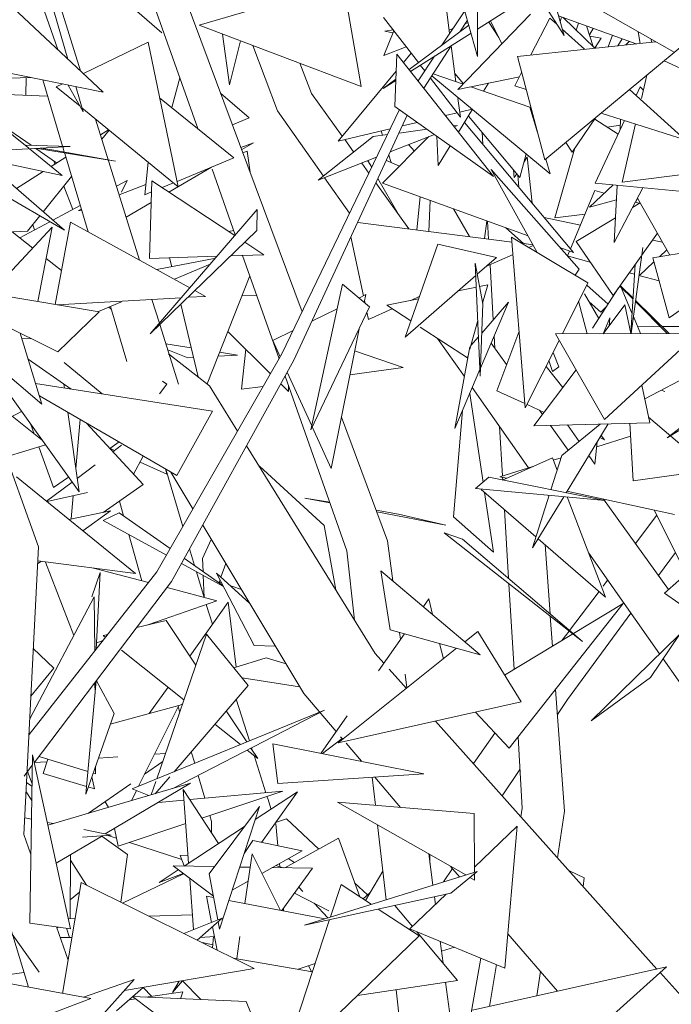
# Model space of a CAD drawing. Header units: metres. Extents: x -14.5 to 19.7, y -19.1 to 4.
# Tile 145 of 218: x 17.81 to 17.975, y 2.598 to 2.847. Entities that reach past the tile are written whole.
import ezdxf

# ---------------------------------------------------------------- set-up
doc = ezdxf.new("R2010")
doc.units = ezdxf.units.M
doc.layers.add('G-IMPT', color=7, linetype='Continuous', lineweight=5)
doc.layers.add('L-PLNT', color=7, linetype='Continuous', lineweight=5, true_color=0x005900)

# ---------------------------------------------------------------- blocks, each defined once
blk = doc.blocks.new('ÁRVORES ORNAMENTAIS - Pequeno e Médio Porte - Ipê-roxo-2976198-A')
at = {"layer": 'G-IMPT', "color": 253, "true_color": 0xaaaaaa}
for p, q in [((7.32977, 2.90112), (7.35072, 2.83406)), ((7.34497, 2.83945), (7.33366, 2.87198)), ((7.45566, 2.87059), (7.47311, 2.84298)), ((7.34155, 2.85777), (7.34753, 2.83705)), ((7.46723, 2.85806), (7.50095, 2.83876)), ((7.47311, 2.84298), (7.46921, 2.85693)), ((7.3804, 2.81943), (7.36756, 2.8558)), ((7.41724, 2.85634), (7.38077, 2.8456)), ((7.41724, 2.85634), (7.42179, 2.83012)), ((7.4512, 2.83771), (7.45118, 2.85538)), ((7.3304, 2.85313), (7.35649, 2.82864)), ((7.40683, 2.77309), (7.37698, 2.85317)), ((7.44311, 2.85173), (7.44415, 2.84354)), ((7.44216, 2.84054), (7.44797, 2.84929)), ((7.4512, 2.83771), (7.44743, 2.85122)), ((7.45998, 2.85017), (7.45119, 2.84462)), ((7.37133, 2.84371), (7.36495, 2.84915)), ((7.42744, 2.84755), (7.43623, 2.83615)), ((7.44625, 2.82932), (7.46458, 2.84845)), ((7.44677, 2.84395), (7.44864, 2.84688)), ((7.45738, 2.84092), (7.45447, 2.84669)), ((7.46469, 2.83809), (7.46955, 2.84743)), ((7.46955, 2.84743), (7.47128, 2.84587)), ((7.47171, 2.84799), (7.49134, 2.84092)), ((7.47214, 2.84643), (7.47247, 2.84771)), ((7.47287, 2.84757), (7.48092, 2.83981)), ((7.38077, 2.8456), (7.42179, 2.83012)), ((7.43001, 2.84421), (7.42748, 2.83792)), ((7.42983, 2.84444), (7.42778, 2.84411)), ((7.44899, 2.8456), (7.43388, 2.8344)), ((7.44496, 2.84476), (7.44404, 2.8444)), ((7.44881, 2.84627), (7.44806, 2.84597)), ((7.45657, 2.84252), (7.45406, 2.84643)), ((7.47264, 2.84465), (7.47832, 2.83954)), ((7.47619, 2.84438), (7.4768, 2.84615)), ((7.48046, 2.84026), (7.47876, 2.84545)), ((7.47951, 2.84317), (7.48051, 2.84482)), ((7.38846, 2.83055), (7.38663, 2.84339)), ((7.42979, 2.84366), (7.42778, 2.84411)), ((7.44956, 2.84359), (7.43425, 2.83392)), ((7.46827, 2.81151), (7.50548, 2.84242)), ((7.47961, 2.84286), (7.4825, 2.84234)), ((7.4825, 2.84234), (7.48102, 2.83995)), ((7.48537, 2.84307), (7.48431, 2.84017)), ((7.48782, 2.84219), (7.48669, 2.84043)), ((7.4919, 2.84394), (7.49239, 2.84103)), ((7.49512, 2.84209), (7.49524, 2.84133)), ((7.35146, 2.83336), (7.36783, 2.84136)), ((7.36783, 2.84136), (7.37544, 2.80469)), ((7.39122, 2.84166), (7.38846, 2.83055)), ((7.4006, 2.8239), (7.39432, 2.84049)), ((7.43315, 2.84014), (7.42748, 2.83792)), ((7.43763, 2.82964), (7.4445, 2.84039)), ((7.44455, 2.84043), (7.44572, 2.83131)), ((7.49626, 2.84144), (7.4613, 2.83773)), ((7.48126, 2.83985), (7.48062, 2.84011)), ((7.48963, 2.84153), (7.48874, 2.84064)), ((7.4308, 2.8383), (7.43031, 2.82506)), ((7.4308, 2.8383), (7.45524, 2.8073)), ((7.43441, 2.8385), (7.43248, 2.83618)), ((7.43616, 2.8315), (7.44031, 2.83775)), ((7.46827, 2.81151), (7.4613, 2.83773)), ((7.31846, 2.83644), (7.35649, 2.82864)), ((7.40922, 2.82831), (7.40622, 2.836)), ((7.43673, 2.83549), (7.43785, 2.83405)), ((7.51544, 2.82869), (7.49845, 2.83658)), ((7.32088, 2.83182), (7.33821, 2.83239)), ((7.33686, 2.82791), (7.33696, 2.83235)), ((7.34116, 2.83179), (7.34619, 2.81496)), ((7.37586, 2.8323), (7.37383, 2.82476)), ((7.43064, 2.83396), (7.41593, 2.81625)), ((7.43056, 2.83195), (7.42734, 2.82956)), ((7.43927, 2.8322), (7.44686, 2.82237)), ((7.4696, 2.80803), (7.43966, 2.83282)), ((7.44755, 2.83068), (7.43996, 2.83328)), ((7.44768, 2.83081), (7.44545, 2.83336)), ((7.44625, 2.82932), (7.46183, 2.83259)), ((7.46064, 2.83029), (7.46238, 2.83365)), ((7.49271, 2.82704), (7.49408, 2.83295)), ((7.3446, 2.83001), (7.34614, 2.83077)), ((7.3446, 2.83001), (7.3506, 2.82509)), ((7.34757, 2.83047), (7.35139, 2.82369)), ((7.34954, 2.83007), (7.35139, 2.82369)), ((7.43055, 2.83159), (7.42734, 2.82956)), ((7.46447, 2.82489), (7.44952, 2.83)), ((7.45395, 2.83093), (7.45271, 2.82891)), ((7.46064, 2.83029), (7.46352, 2.82938)), ((7.4897, 2.82931), (7.5038, 2.81663)), ((7.49135, 2.82782), (7.49237, 2.83)), ((7.49321, 2.82919), (7.49237, 2.83)), ((7.34239, 2.82767), (7.3207, 2.82859)), ((7.38952, 2.81203), (7.37076, 2.82725)), ((7.3934, 2.82219), (7.38619, 2.82845)), ((7.40922, 2.82831), (7.41698, 2.81752)), ((7.44626, 2.82704), (7.44686, 2.82237)), ((7.3511, 2.82468), (7.37544, 2.80469)), ((7.40169, 2.76241), (7.43145, 2.82425)), ((7.43031, 2.82506), (7.45524, 2.8073)), ((7.44992, 2.82433), (7.44639, 2.81853)), ((7.44989, 2.82435), (7.4467, 2.82359)), ((7.46447, 2.82489), (7.46642, 2.81848)), ((7.33761, 2.81446), (7.32564, 2.82416)), ((7.33822, 2.81522), (7.32791, 2.82232)), ((7.35453, 2.82186), (7.36568, 2.78616)), ((7.3934, 2.82219), (7.38918, 2.82043)), ((7.4006, 2.8239), (7.41219, 2.80742)), ((7.40472, 2.7608), (7.43343, 2.82284)), ((7.44604, 2.82343), (7.44308, 2.82273)), ((7.46196, 2.80704), (7.44889, 2.82263)), ((7.4752, 2.81344), (7.48107, 2.82214)), ((7.48086, 2.82182), (7.48678, 2.81807)), ((7.48254, 2.82336), (7.5038, 2.81663)), ((7.48731, 2.8192), (7.48744, 2.82181)), ((7.42911, 2.81939), (7.41593, 2.81625)), ((7.43845, 2.81926), (7.43134, 2.81833)), ((7.43597, 2.82103), (7.43218, 2.82013)), ((7.44615, 2.82027), (7.44512, 2.82013)), ((7.44615, 2.82027), (7.44529, 2.81992)), ((7.44791, 2.82103), (7.47553, 2.78808)), ((7.48095, 2.80562), (7.48839, 2.82151)), ((7.48736, 2.82029), (7.48405, 2.8198)), ((7.48782, 2.80586), (7.49123, 2.82061)), ((7.30358, 2.81874), (7.34666, 2.79371)), ((7.35578, 2.81786), (7.35782, 2.81916)), ((7.35611, 2.8168), (7.35794, 2.81906)), ((7.42478, 2.81747), (7.41087, 2.80636)), ((7.42841, 2.81794), (7.42478, 2.81747)), ((7.42679, 2.81884), (7.42713, 2.81777)), ((7.42719, 2.80562), (7.43891, 2.81741)), ((7.44028, 2.81795), (7.42914, 2.81356)), ((7.4409, 2.81751), (7.44124, 2.81008)), ((7.45256, 2.81548), (7.45239, 2.81846)), ((7.3226, 2.81459), (7.34666, 2.79371)), ((7.32967, 2.81387), (7.34811, 2.8149)), ((7.3366, 2.81527), (7.34811, 2.8149)), ((7.34612, 2.80756), (7.33778, 2.81432)), ((7.34469, 2.81076), (7.33939, 2.81441)), ((7.35961, 2.81118), (7.3398, 2.81443)), ((7.34343, 2.8141), (7.34078, 2.81449)), ((7.34624, 2.81479), (7.34662, 2.81352)), ((7.39134, 2.81465), (7.39449, 2.81587)), ((7.39153, 2.81413), (7.39449, 2.81587)), ((7.41761, 2.81665), (7.41985, 2.81353)), ((7.43376, 2.81538), (7.43522, 2.8137)), ((7.4443, 2.81509), (7.44124, 2.81008)), ((7.47577, 2.81427), (7.47079, 2.79687)), ((7.4752, 2.81344), (7.4736, 2.81593)), ((7.34612, 2.80756), (7.32575, 2.81186)), ((7.34328, 2.80986), (7.34701, 2.81224)), ((7.35961, 2.81118), (7.34343, 2.8141)), ((7.34674, 2.81312), (7.35266, 2.79333)), ((7.38952, 2.81203), (7.37515, 2.80607)), ((7.39293, 2.81375), (7.39183, 2.81333)), ((7.39293, 2.81375), (7.39365, 2.80844)), ((7.42564, 2.81218), (7.41087, 2.80636)), ((7.42876, 2.81274), (7.42937, 2.81085)), ((7.46196, 2.80704), (7.46352, 2.81307)), ((7.46368, 2.81212), (7.46299, 2.81102)), ((7.4638, 2.81232), (7.46507, 2.80055)), ((7.34425, 2.81048), (7.34394, 2.81128)), ((7.36783, 2.81094), (7.36704, 2.80271)), ((7.37312, 2.80334), (7.38386, 2.80964)), ((7.42189, 2.8107), (7.42371, 2.80817)), ((7.42346, 2.81132), (7.42442, 2.80964)), ((7.42814, 2.8114), (7.43147, 2.80992)), ((7.46849, 2.81169), (7.4696, 2.80803)), ((7.33451, 2.80425), (7.34128, 2.80858)), ((7.34128, 2.79839), (7.34848, 2.80732)), ((7.3899, 2.79252), (7.38401, 2.80921)), ((7.41248, 2.807), (7.41882, 2.798)), ((7.42602, 2.80683), (7.43111, 2.79789)), ((7.46634, 2.78807), (7.45463, 2.80909)), ((7.47691, 2.78384), (7.45463, 2.80909)), ((7.4603, 2.80901), (7.46051, 2.80704)), ((7.46113, 2.80803), (7.46051, 2.80704)), ((7.46167, 2.80462), (7.46145, 2.80765)), ((7.48782, 2.80586), (7.50715, 2.80834)), ((7.34879, 2.79899), (7.34648, 2.80484)), ((7.35983, 2.80489), (7.36253, 2.80633)), ((7.36051, 2.80271), (7.36729, 2.80533)), ((7.36114, 2.80336), (7.36253, 2.80633)), ((7.3682, 2.78657), (7.36881, 2.80619)), ((7.36881, 2.80619), (7.38977, 2.79237)), ((7.37422, 2.80569), (7.37136, 2.8045)), ((7.4255, 2.80569), (7.43386, 2.79406)), ((7.42719, 2.80562), (7.464, 2.79226)), ((7.47952, 2.79957), (7.48552, 2.80518)), ((7.48095, 2.80562), (7.52168, 2.80176)), ((7.48582, 2.79058), (7.48658, 2.80508)), ((7.48582, 2.79058), (7.49305, 2.80447)), ((7.36872, 2.80341), (7.36704, 2.80271)), ((7.43586, 2.7938), (7.43666, 2.80218)), ((7.48094, 2.80376), (7.47476, 2.789)), ((7.48094, 2.80376), (7.48328, 2.80309)), ((7.49167, 2.80181), (7.4999, 2.78744)), ((7.34371, 2.79628), (7.35067, 2.79999)), ((7.3623, 2.797), (7.36864, 2.80072)), ((7.43921, 2.80126), (7.43891, 2.79341)), ((7.47952, 2.79957), (7.48638, 2.80137)), ((7.49047, 2.79951), (7.49234, 2.80064)), ((7.49116, 2.80084), (7.49212, 2.80057)), ((7.49169, 2.80177), (7.49121, 2.80083)), ((7.33731, 2.79347), (7.34043, 2.79733)), ((7.35025, 2.79873), (7.35096, 2.79901)), ((7.35109, 2.79859), (7.35025, 2.79873)), ((7.39542, 2.79894), (7.36838, 2.76749)), ((7.39537, 2.79362), (7.39542, 2.79894)), ((7.4451, 2.79912), (7.44917, 2.7921)), ((7.47727, 2.79501), (7.46812, 2.79692)), ((7.47079, 2.79687), (7.47845, 2.79782)), ((7.4762, 2.79086), (7.48615, 2.79689)), ((7.34359, 2.79446), (7.33123, 2.78122)), ((7.33534, 2.79181), (7.34295, 2.79587)), ((7.33905, 2.79379), (7.33862, 2.79508)), ((7.33993, 2.77569), (7.34359, 2.79446)), ((7.34434, 2.77494), (7.34821, 2.79578)), ((7.34821, 2.79578), (7.37841, 2.77916)), ((7.42088, 2.79571), (7.45994, 2.79073)), ((7.45299, 2.79162), (7.45356, 2.79605)), ((7.45399, 2.79149), (7.45372, 2.79599)), ((7.33731, 2.79347), (7.32758, 2.79306)), ((7.33868, 2.7892), (7.33343, 2.7933)), ((7.39537, 2.79362), (7.36838, 2.76749)), ((7.38815, 2.79343), (7.38949, 2.79367)), ((7.41918, 2.79203), (7.42234, 2.77713)), ((7.46281, 2.79036), (7.45837, 2.79431)), ((7.45984, 2.79196), (7.47914, 2.7804)), ((7.45984, 2.79196), (7.46331, 2.74872)), ((7.49274, 2.78731), (7.49675, 2.79294)), ((7.49554, 2.78674), (7.52868, 2.79208)), ((7.39233, 2.79068), (7.39716, 2.78749)), ((7.43287, 2.76667), (7.44114, 2.79018)), ((7.44114, 2.79018), (7.45601, 2.78683)), ((7.46242, 2.79041), (7.46523, 2.79005)), ((7.46416, 2.78937), (7.46532, 2.78989)), ((7.47206, 2.78934), (7.47553, 2.78808)), ((7.48553, 2.77717), (7.4762, 2.79086)), ((7.49302, 2.78937), (7.49006, 2.76754)), ((7.49805, 2.79067), (7.49551, 2.7912)), ((7.3682, 2.78657), (7.38525, 2.78711)), ((7.38876, 2.78722), (7.39716, 2.78749)), ((7.40097, 2.76115), (7.39173, 2.78732)), ((7.45334, 2.78451), (7.46019, 2.78759)), ((7.47976, 2.78563), (7.47391, 2.78724)), ((7.47452, 2.78843), (7.47401, 2.78721)), ((7.48553, 2.77717), (7.49265, 2.78718)), ((7.49725, 2.78702), (7.49913, 2.78879)), ((7.34594, 2.78354), (7.34205, 2.78658)), ((7.37008, 2.78374), (7.38455, 2.78654)), ((7.37329, 2.78673), (7.37383, 2.78446)), ((7.37453, 2.78129), (7.38354, 2.78512)), ((7.45254, 2.77512), (7.45064, 2.7854)), ((7.45064, 2.7854), (7.4519, 2.75673)), ((7.45116, 2.7826), (7.45601, 2.78683)), ((7.4552, 2.77104), (7.45437, 2.78497)), ((7.49114, 2.78505), (7.49003, 2.76763)), ((7.49217, 2.78223), (7.49583, 2.78568)), ((7.49554, 2.78674), (7.49972, 2.7715)), ((7.39356, 2.78215), (7.38277, 2.75481)), ((7.43287, 2.76667), (7.45078, 2.78227)), ((7.47592, 2.78233), (7.47691, 2.78384)), ((7.49098, 2.78256), (7.48963, 2.78293)), ((7.49715, 2.78087), (7.49206, 2.78226)), ((7.35544, 2.77307), (7.30905, 2.78092)), ((7.41706, 2.78002), (7.40901, 2.74318)), ((7.42385, 2.77428), (7.41706, 2.78002)), ((7.45378, 2.77988), (7.45174, 2.77947)), ((7.45378, 2.77988), (7.45251, 2.77529)), ((7.47914, 2.7804), (7.47268, 2.76748)), ((7.48425, 2.77498), (7.47885, 2.77982)), ((7.49058, 2.77624), (7.48724, 2.77958)), ((7.49059, 2.77649), (7.48732, 2.77969)), ((7.34501, 2.76293), (7.31584, 2.77735)), ((7.37792, 2.77673), (7.38237, 2.77698)), ((7.3797, 2.77845), (7.38237, 2.77698)), ((7.3953, 2.77721), (7.39156, 2.77709)), ((7.42117, 2.77655), (7.42294, 2.77743)), ((7.42294, 2.77743), (7.42254, 2.77539)), ((7.43431, 2.77594), (7.43648, 2.77692)), ((7.45091, 2.7793), (7.44629, 2.77837)), ((7.47828, 2.77765), (7.48191, 2.77135)), ((7.48693, 2.77914), (7.48033, 2.76889)), ((7.48758, 2.77924), (7.49035, 2.77258)), ((7.49972, 2.7715), (7.51021, 2.77896)), ((7.3448, 2.77487), (7.37624, 2.77663)), ((7.35526, 2.7731), (7.36114, 2.7756)), ((7.35832, 2.7744), (7.36248, 2.76047)), ((7.36879, 2.77621), (7.37068, 2.77017)), ((7.3761, 2.77496), (7.38048, 2.75659)), ((7.42262, 2.77583), (7.42275, 2.77521)), ((7.43627, 2.77634), (7.42823, 2.77472)), ((7.42823, 2.77472), (7.43431, 2.77075)), ((7.45254, 2.77512), (7.4519, 2.75673)), ((7.45906, 2.7755), (7.45197, 2.7588)), ((7.45906, 2.7755), (7.45228, 2.76768)), ((7.4768, 2.77572), (7.47893, 2.7675)), ((7.48238, 2.773), (7.47947, 2.77558)), ((7.48238, 2.773), (7.48389, 2.77442)), ((7.48853, 2.77479), (7.48305, 2.76752)), ((7.48853, 2.77479), (7.49005, 2.76754)), ((7.49922, 2.76758), (7.49116, 2.77565)), ((7.49968, 2.76758), (7.4912, 2.7759)), ((7.34008, 2.71353), (7.3186, 2.77338)), ((7.35544, 2.77307), (7.34501, 2.76293)), ((7.35852, 2.77373), (7.35789, 2.77422)), ((7.42385, 2.77428), (7.40901, 2.74318)), ((7.40929, 2.77068), (7.41571, 2.77385)), ((7.42323, 2.77298), (7.42362, 2.77114)), ((7.42362, 2.77114), (7.4296, 2.77383)), ((7.37079, 2.76982), (7.37551, 2.75471)), ((7.45128, 2.77084), (7.44927, 2.76357)), ((7.48305, 2.76752), (7.48472, 2.77152)), ((7.48451, 2.76945), (7.48472, 2.77152)), ((7.49065, 2.77186), (7.49243, 2.76755)), ((7.33542, 2.76767), (7.34097, 2.74969)), ((7.39881, 2.75738), (7.388, 2.76807)), ((7.39937, 2.76577), (7.40454, 2.76832)), ((7.42122, 2.76877), (7.4142, 2.73339)), ((7.43672, 2.76918), (7.44867, 2.76139)), ((7.45563, 2.76381), (7.45544, 2.76697)), ((7.45606, 2.75308), (7.4617, 2.76792)), ((7.47092, 2.76747), (7.50693, 2.76761)), ((7.48336, 2.74577), (7.47092, 2.76747)), ((7.48336, 2.74577), (7.50693, 2.76761)), ((7.4975, 2.76931), (7.49172, 2.76927)), ((7.50531, 2.76935), (7.49792, 2.76931)), ((7.321, 2.76669), (7.34097, 2.74969)), ((7.33842, 2.76619), (7.33584, 2.76631)), ((7.37872, 2.76396), (7.3723, 2.76499)), ((7.39937, 2.76577), (7.40126, 2.76165)), ((7.4411, 2.76632), (7.44788, 2.75669)), ((7.45146, 2.76673), (7.44953, 2.7645)), ((7.45467, 2.76515), (7.45858, 2.75971)), ((7.47186, 2.76583), (7.46331, 2.74872)), ((7.37006, 2.70726), (7.40169, 2.76241)), ((7.37279, 2.7634), (7.37789, 2.76139)), ((7.3834, 2.75432), (7.37297, 2.76245)), ((7.39048, 2.76208), (7.38553, 2.76181)), ((7.39048, 2.76208), (7.38593, 2.76281)), ((7.3915, 2.75345), (7.39255, 2.76357)), ((7.42011, 2.76318), (7.43238, 2.75894)), ((7.44924, 2.76417), (7.4455, 2.74356)), ((7.44887, 2.76212), (7.44867, 2.76139)), ((7.47175, 2.75915), (7.47033, 2.76278)), ((7.34833, 2.75349), (7.33745, 2.76109)), ((7.3562, 2.75226), (7.3466, 2.76024)), ((7.37377, 2.70477), (7.40472, 2.7608)), ((7.37932, 2.76147), (7.37789, 2.76139)), ((7.47019, 2.75795), (7.4693, 2.7607)), ((7.49352, 2.751), (7.51405, 2.76184)), ((7.40304, 2.75775), (7.40924, 2.74422)), ((7.41891, 2.75713), (7.43238, 2.75894)), ((7.45183, 2.75846), (7.4455, 2.74356)), ((7.47615, 2.75835), (7.46549, 2.7442)), ((7.46857, 2.75925), (7.47281, 2.75391)), ((7.47175, 2.75915), (7.47019, 2.75795)), ((7.32956, 2.75654), (7.35035, 2.72752)), ((7.38417, 2.74787), (7.33936, 2.7549)), ((7.34652, 2.75476), (7.34666, 2.75376)), ((7.37071, 2.75232), (7.37254, 2.75475)), ((7.37254, 2.75475), (7.37145, 2.75548)), ((7.40334, 2.75289), (7.40141, 2.7548)), ((7.41812, 2.71256), (7.40251, 2.75679)), ((7.49279, 2.7545), (7.49479, 2.74497)), ((7.39048, 2.74287), (7.3834, 2.75432)), ((7.3915, 2.75345), (7.39697, 2.75418)), ((7.40338, 2.75432), (7.40334, 2.75289)), ((7.4526, 2.72991), (7.44923, 2.75235)), ((7.44987, 2.75386), (7.46415, 2.73356)), ((7.45606, 2.75308), (7.46322, 2.74982)), ((7.49778, 2.75325), (7.49851, 2.75292)), ((7.4985, 2.75296), (7.49851, 2.75292)), ((7.37508, 2.73164), (7.34032, 2.75181)), ((7.46374, 2.74958), (7.46806, 2.74761)), ((7.51231, 2.75126), (7.49919, 2.74114)), ((7.51467, 2.75083), (7.49919, 2.74114)), ((7.32903, 2.74431), (7.3358, 2.74784)), ((7.34752, 2.74763), (7.35035, 2.72752)), ((7.37508, 2.73164), (7.38417, 2.74787)), ((7.44517, 2.72114), (7.44742, 2.74808)), ((7.4669, 2.74814), (7.46766, 2.74708)), ((7.34103, 2.74053), (7.33346, 2.74662)), ((7.33901, 2.74216), (7.33813, 2.74457)), ((7.35065, 2.74582), (7.34952, 2.73341)), ((7.35227, 2.74487), (7.36657, 2.72931)), ((7.42846, 2.71506), (7.41678, 2.74639)), ((7.49479, 2.74497), (7.46549, 2.7442)), ((7.47257, 2.73671), (7.48225, 2.74464)), ((7.47363, 2.72726), (7.48427, 2.74469)), ((7.48973, 2.74483), (7.49064, 2.73028)), ((7.49448, 2.74643), (7.50893, 2.73407)), ((7.40937, 2.74393), (7.4142, 2.73339)), ((7.45754, 2.73151), (7.4568, 2.744)), ((7.46966, 2.74431), (7.47418, 2.73803)), ((7.47396, 2.74442), (7.4769, 2.74025)), ((7.35814, 2.73849), (7.36047, 2.74012)), ((7.48094, 2.73452), (7.48151, 2.74018)), ((7.48994, 2.74156), (7.48138, 2.73891)), ((7.48214, 2.74121), (7.48331, 2.74067)), ((7.48247, 2.74174), (7.48331, 2.74067)), ((7.34184, 2.73939), (7.33188, 2.73637)), ((7.34393, 2.72856), (7.34019, 2.73889)), ((7.35936, 2.73796), (7.35816, 2.73851)), ((7.36114, 2.73929), (7.35892, 2.73764)), ((7.42533, 2.68658), (7.39277, 2.73917)), ((7.36417, 2.73192), (7.36661, 2.73655)), ((7.37255, 2.73195), (7.36581, 2.73502)), ((7.47017, 2.73609), (7.45753, 2.73048)), ((7.4698, 2.72803), (7.47257, 2.73671)), ((7.47017, 2.73609), (7.47137, 2.73294)), ((7.47238, 2.73611), (7.47039, 2.73549)), ((7.4794, 2.73671), (7.48094, 2.73452)), ((7.35441, 2.73428), (7.34988, 2.7309)), ((7.3722, 2.73331), (7.37255, 2.73195)), ((7.37665, 2.71874), (7.37236, 2.73322)), ((7.37919, 2.72318), (7.3736, 2.73249)), ((7.41241, 2.71895), (7.39599, 2.73397)), ((7.46521, 2.73388), (7.45685, 2.73129)), ((7.49064, 2.73028), (7.51088, 2.73313)), ((7.33455, 2.73127), (7.36461, 2.70684)), ((7.3486, 2.72996), (7.34211, 2.72512)), ((7.34393, 2.72856), (7.34771, 2.7312)), ((7.4541, 2.73117), (7.45072, 2.72833)), ((7.4541, 2.73117), (7.48349, 2.72529)), ((7.45854, 2.73092), (7.45685, 2.73129)), ((7.4576, 2.73051), (7.45757, 2.73113)), ((7.4985, 2.70187), (7.53149, 2.73079)), ((7.35252, 2.72729), (7.34227, 2.725)), ((7.36657, 2.72931), (7.35643, 2.72229)), ((7.45072, 2.72833), (7.48349, 2.72529)), ((7.45211, 2.72807), (7.466, 2.71607)), ((7.45526, 2.71221), (7.45299, 2.72731)), ((7.50104, 2.72175), (7.47385, 2.72762)), ((7.34889, 2.72648), (7.34836, 2.72064)), ((7.36164, 2.72138), (7.36057, 2.72516)), ((7.40754, 2.7259), (7.41379, 2.72484)), ((7.40754, 2.7259), (7.41384, 2.72469)), ((7.46512, 2.71332), (7.46935, 2.72661)), ((7.46512, 2.71332), (7.47302, 2.72626)), ((7.47394, 2.72618), (7.48359, 2.70086)), ((7.48311, 2.72562), (7.49954, 2.70278)), ((7.34778, 2.72052), (7.35835, 2.72269)), ((7.35135, 2.71761), (7.35835, 2.72269)), ((7.35648, 2.72025), (7.36054, 2.72215)), ((7.36054, 2.72215), (7.37343, 2.71313)), ((7.42557, 2.72283), (7.43117, 2.72187)), ((7.42573, 2.7224), (7.44317, 2.71904)), ((7.45908, 2.70559), (7.45805, 2.72294)), ((7.49593, 2.72285), (7.50405, 2.70673)), ((7.35648, 2.72025), (7.37247, 2.71144)), ((7.43117, 2.72187), (7.44317, 2.71904)), ((7.44517, 2.72114), (7.45526, 2.71221)), ((7.49116, 2.71442), (7.49657, 2.72158)), ((7.40723, 2.67643), (7.38166, 2.71906)), ((7.41241, 2.71895), (7.41534, 2.70271)), ((7.44273, 2.71714), (7.44743, 2.71554)), ((7.44273, 2.71714), (7.4778, 2.68958)), ((7.36625, 2.70493), (7.36295, 2.71668)), ((7.38158, 2.71063), (7.38382, 2.71546)), ((7.42979, 2.70496), (7.42846, 2.71506)), ((7.44743, 2.71554), (7.4778, 2.68958)), ((7.46652, 2.71562), (7.48359, 2.70086)), ((7.33641, 2.64075), (7.34008, 2.71353)), ((7.37958, 2.70883), (7.37834, 2.71303)), ((7.4201, 2.69502), (7.41812, 2.71256)), ((7.46957, 2.69662), (7.46829, 2.71409)), ((7.49703, 2.70627), (7.50133, 2.71212)), ((7.33986, 2.70929), (7.34067, 2.70988)), ((7.3399, 2.70998), (7.36461, 2.70684)), ((7.34189, 2.70972), (7.34901, 2.69109)), ((7.37701, 2.71063), (7.38677, 2.7038)), ((7.38158, 2.71063), (7.38173, 2.70733)), ((7.47938, 2.71192), (7.49728, 2.68647)), ((7.37006, 2.70726), (7.33776, 2.66604)), ((7.35573, 2.70708), (7.35355, 2.70094)), ((7.35398, 2.70819), (7.3679, 2.7045)), ((7.35573, 2.70708), (7.35472, 2.68768)), ((7.37629, 2.70933), (7.38676, 2.70357)), ((7.38148, 2.70242), (7.38005, 2.70727)), ((7.38747, 2.70937), (7.38628, 2.70588)), ((7.45185, 2.68625), (7.42677, 2.70752)), ((7.42911, 2.69257), (7.42677, 2.70752)), ((7.37377, 2.70477), (7.339, 2.65888)), ((7.38177, 2.70631), (7.38202, 2.70075)), ((7.38517, 2.70689), (7.39465, 2.68859)), ((7.38517, 2.70689), (7.39358, 2.69919)), ((7.38605, 2.7052), (7.38585, 2.70461)), ((7.38645, 2.70441), (7.38585, 2.70461)), ((7.48297, 2.70357), (7.48415, 2.70513)), ((7.37262, 2.70325), (7.38522, 2.6999)), ((7.38201, 2.70076), (7.38148, 2.70242)), ((7.39144, 2.70276), (7.389, 2.70357)), ((7.46045, 2.68248), (7.45916, 2.70423)), ((7.47452, 2.69239), (7.48198, 2.70226)), ((7.33788, 2.67), (7.3542, 2.70093)), ((7.35431, 2.68716), (7.3542, 2.70093)), ((7.36775, 2.6938), (7.38522, 2.6999)), ((7.43885, 2.70036), (7.4375, 2.69842)), ((7.43885, 2.70036), (7.4398, 2.69646)), ((7.52104, 2.686), (7.4985, 2.70187)), ((7.37839, 2.68585), (7.3881, 2.69957)), ((7.38415, 2.69399), (7.38257, 2.69898)), ((7.39012, 2.68309), (7.3881, 2.69957)), ((7.45808, 2.68105), (7.48809, 2.69919)), ((7.45925, 2.66256), (7.48809, 2.69919)), ((7.37237, 2.6949), (7.36495, 2.69314)), ((7.37237, 2.6949), (7.37991, 2.68358)), ((7.47017, 2.68836), (7.46961, 2.69602)), ((7.47402, 2.67493), (7.49005, 2.69675)), ((7.45185, 2.68625), (7.42911, 2.69257)), ((7.45127, 2.69215), (7.44798, 2.68953)), ((7.45127, 2.69215), (7.46223, 2.67429)), ((7.47258, 2.68981), (7.47441, 2.69224)), ((7.3548, 2.68928), (7.35642, 2.68984)), ((7.35763, 2.6914), (7.35644, 2.69111)), ((7.35644, 2.69111), (7.35704, 2.69064)), ((7.3826, 2.69142), (7.37003, 2.65484)), ((7.39317, 2.67849), (7.3826, 2.69142)), ((7.43272, 2.69157), (7.42614, 2.68214)), ((7.43173, 2.69015), (7.4315, 2.69191)), ((7.47999, 2.66954), (7.50233, 2.69141)), ((7.49501, 2.68048), (7.50233, 2.69141)), ((7.33878, 2.68779), (7.34401, 2.68284)), ((7.36114, 2.68737), (7.37691, 2.67485)), ((7.39465, 2.68859), (7.40002, 2.68844)), ((7.44593, 2.68789), (7.41598, 2.66397)), ((7.44161, 2.68909), (7.44256, 2.6852)), ((7.38955, 2.68292), (7.39775, 2.68543)), ((7.39775, 2.68543), (7.40275, 2.6839)), ((7.42752, 2.68411), (7.42533, 2.68658)), ((7.49818, 2.6852), (7.51364, 2.66322)), ((7.34401, 2.68284), (7.33817, 2.67575)), ((7.43321, 2.67773), (7.42886, 2.68261)), ((7.39162, 2.68039), (7.40619, 2.67815)), ((7.43335, 2.67784), (7.43289, 2.68136)), ((7.49501, 2.68048), (7.47999, 2.66954)), ((7.35206, 2.65097), (7.35469, 2.6796)), ((7.3544, 2.67637), (7.35438, 2.67918)), ((7.35921, 2.6714), (7.35474, 2.67965)), ((7.36813, 2.67133), (7.37288, 2.67805)), ((7.39317, 2.67849), (7.37444, 2.65664)), ((7.47322, 2.64661), (7.47097, 2.67744)), ((7.39348, 2.66443), (7.39015, 2.67498)), ((7.41543, 2.66678), (7.40723, 2.67643)), ((7.47402, 2.67493), (7.47143, 2.67113)), ((7.35824, 2.66864), (7.37558, 2.67337)), ((7.36382, 2.65231), (7.4125, 2.6722)), ((7.36544, 2.65297), (7.37558, 2.67337)), ((7.37406, 2.65237), (7.4125, 2.6722)), ((7.37584, 2.67174), (7.37544, 2.67309)), ((7.37654, 2.67379), (7.37558, 2.67331)), ((7.46223, 2.67429), (7.41598, 2.66397)), ((7.35921, 2.6714), (7.35206, 2.65097)), ((7.38761, 2.67201), (7.39283, 2.66416)), ((7.41823, 2.6708), (7.41159, 2.66128)), ((7.45067, 2.67171), (7.45925, 2.66256)), ((7.38472, 2.66864), (7.3912, 2.6635)), ((7.47689, 2.62871), (7.44058, 2.66946)), ((7.41692, 2.66502), (7.41195, 2.66121)), ((7.41708, 2.66484), (7.41652, 2.66549)), ((7.45562, 2.66643), (7.45017, 2.6587)), ((7.46253, 2.6474), (7.46147, 2.66537)), ((7.39387, 2.66259), (7.39559, 2.66)), ((7.39424, 2.66204), (7.39404, 2.66268)), ((7.39943, 2.66369), (7.40066, 2.65361)), ((7.39943, 2.66369), (7.43762, 2.65613)), ((7.42182, 2.65926), (7.41794, 2.66382)), ((7.33792, 2.6183), (7.33856, 2.66089)), ((7.34822, 2.61685), (7.33856, 2.66089)), ((7.35259, 2.65668), (7.34022, 2.66049)), ((7.34245, 2.6598), (7.34126, 2.6562)), ((7.35525, 2.66008), (7.36016, 2.66043)), ((7.36948, 2.66109), (7.37224, 2.66128)), ((7.37962, 2.65876), (7.37876, 2.66169)), ((7.39294, 2.66211), (7.39559, 2.66)), ((7.39762, 2.65132), (7.39464, 2.66076)), ((7.33852, 2.65825), (7.33645, 2.65553)), ((7.33903, 2.65893), (7.34224, 2.65915)), ((7.35456, 2.65608), (7.35454, 2.65807)), ((7.36696, 2.65602), (7.37153, 2.65921)), ((7.33845, 2.65355), (7.33733, 2.65668)), ((7.35224, 2.6529), (7.34126, 2.6562)), ((7.35428, 2.65229), (7.3536, 2.65535)), ((7.35456, 2.65608), (7.35392, 2.65627)), ((7.37334, 2.65536), (7.36966, 2.65107)), ((7.38219, 2.64992), (7.38051, 2.65569)), ((7.40066, 2.65361), (7.43762, 2.65613)), ((7.42537, 2.64814), (7.42457, 2.65524)), ((7.43171, 2.64761), (7.42519, 2.65528)), ((7.46195, 2.65721), (7.45742, 2.65056)), ((7.33844, 2.65295), (7.33707, 2.65393)), ((7.34246, 2.64308), (7.37858, 2.6537)), ((7.35428, 2.65229), (7.35269, 2.65277)), ((7.35273, 2.6461), (7.36345, 2.65357)), ((7.357, 2.64087), (7.37858, 2.6537)), ((7.36798, 2.65058), (7.36382, 2.65231)), ((7.3698, 2.65418), (7.36863, 2.65077)), ((7.33838, 2.64933), (7.33695, 2.65154)), ((7.36361, 2.6493), (7.36489, 2.65186)), ((7.37809, 2.63349), (7.37671, 2.65213)), ((7.38563, 2.63843), (7.37671, 2.65213)), ((7.37837, 2.64958), (7.40194, 2.65171)), ((7.38144, 2.64486), (7.40194, 2.65171)), ((7.40562, 2.65154), (7.39493, 2.64453)), ((7.39653, 2.63873), (7.40562, 2.65154)), ((7.39818, 2.64956), (7.39792, 2.65037)), ((7.35782, 2.64759), (7.35694, 2.64903)), ((7.37044, 2.64885), (7.37691, 2.64944)), ((7.38329, 2.63077), (7.39599, 2.64779)), ((7.39599, 2.64779), (7.38591, 2.61678)), ((7.39818, 2.64956), (7.39893, 2.64728)), ((7.45038, 2.64603), (7.4158, 2.64895)), ((7.44821, 2.63049), (7.4158, 2.64895)), ((7.46217, 2.64522), (7.46253, 2.6474)), ((7.33662, 2.64495), (7.33831, 2.64461)), ((7.3839, 2.64405), (7.38347, 2.64553)), ((7.45038, 2.64603), (7.45045, 2.63119)), ((7.47146, 2.6348), (7.47322, 2.64661)), ((7.3423, 2.64381), (7.34388, 2.6435)), ((7.36024, 2.63776), (7.35936, 2.64227)), ((7.36024, 2.63776), (7.37735, 2.64349)), ((7.39224, 2.64276), (7.37692, 2.63273)), ((7.38388, 2.64111), (7.3839, 2.64405)), ((7.40011, 2.64376), (7.40284, 2.64473)), ((7.40069, 2.63787), (7.4002, 2.64346)), ((7.40284, 2.64473), (7.41101, 2.63706)), ((7.42806, 2.62422), (7.42593, 2.64318)), ((7.45045, 2.6325), (7.46123, 2.64283)), ((7.45815, 2.60691), (7.46123, 2.64283)), ((7.33754, 2.6021), (7.32608, 2.63978)), ((7.33818, 2.6357), (7.33641, 2.64075)), ((7.34457, 2.63348), (7.35626, 2.64043)), ((7.35127, 2.64009), (7.35846, 2.64058)), ((7.35153, 2.64197), (7.35846, 2.64058)), ((7.36265, 2.63564), (7.35609, 2.64033)), ((7.35984, 2.6398), (7.35763, 2.64052)), ((7.41599, 2.63981), (7.4024, 2.6323)), ((7.41599, 2.63981), (7.42139, 2.62498)), ((7.37634, 2.63441), (7.36312, 2.63873)), ((7.39213, 2.63592), (7.39434, 2.63918)), ((7.39434, 2.63918), (7.4068, 2.6366)), ((7.34816, 2.63561), (7.34807, 2.61943)), ((7.36265, 2.63564), (7.3609, 2.62359)), ((7.37795, 2.6355), (7.37593, 2.63543)), ((7.37593, 2.63543), (7.37699, 2.63277)), ((7.39231, 2.62326), (7.39416, 2.63581)), ((7.40137, 2.62153), (7.39416, 2.63581)), ((7.39664, 2.6309), (7.4068, 2.6366)), ((7.4399, 2.62791), (7.43887, 2.63581)), ((7.43918, 2.63345), (7.43918, 2.63564)), ((7.35228, 2.62787), (7.34815, 2.63425)), ((7.38435, 2.62512), (7.37416, 2.63277)), ((7.38465, 2.6326), (7.37416, 2.63277)), ((7.39366, 2.63245), (7.39101, 2.63249)), ((7.40947, 2.63218), (7.39924, 2.63235)), ((7.40205, 2.63231), (7.40014, 2.63286)), ((7.40115, 2.63257), (7.40108, 2.63339)), ((7.40331, 2.63464), (7.40487, 2.63366)), ((7.44666, 2.63001), (7.44441, 2.63265)), ((7.36138, 2.62335), (7.37683, 2.63077)), ((7.37548, 2.63178), (7.37061, 2.62858)), ((7.37674, 2.63083), (7.37061, 2.62858)), ((7.38329, 2.63077), (7.38547, 2.61911)), ((7.40167, 2.62147), (7.40947, 2.63218)), ((7.45112, 2.6314), (7.40739, 2.61779)), ((7.42285, 2.62402), (7.42725, 2.63144)), ((7.44487, 2.63212), (7.44256, 2.62874)), ((7.44443, 2.62587), (7.45112, 2.6314)), ((7.45046, 2.62921), (7.44928, 2.62988)), ((7.45046, 2.63085), (7.45046, 2.62921)), ((7.47817, 2.62975), (7.47452, 2.63154)), ((7.32425, 2.62831), (7.34025, 2.60592)), ((7.35091, 2.62855), (7.34615, 2.60051)), ((7.35091, 2.62855), (7.39466, 2.60683)), ((7.37934, 2.61667), (7.37839, 2.62949)), ((7.38913, 2.62668), (7.39314, 2.62894)), ((7.40598, 2.62739), (7.407, 2.62632)), ((7.41671, 2.62808), (7.414, 2.61985)), ((7.41671, 2.62808), (7.42431, 2.62306)), ((7.42011, 2.62851), (7.42338, 2.62544)), ((7.47689, 2.62871), (7.49663, 2.60667)), ((7.47817, 2.62975), (7.47793, 2.62755)), ((7.3481, 2.62418), (7.35051, 2.62616)), ((7.3826, 2.62511), (7.38391, 2.61849)), ((7.3826, 2.62511), (7.38441, 2.62476)), ((7.41358, 2.6214), (7.4049, 2.62591)), ((7.44443, 2.62587), (7.40739, 2.61779)), ((7.42408, 2.62609), (7.42226, 2.62441)), ((7.43411, 2.61685), (7.44326, 2.62562)), ((7.44054, 2.62302), (7.44029, 2.62497)), ((7.38826, 2.62403), (7.41254, 2.61939)), ((7.40984, 2.62334), (7.41335, 2.61965)), ((7.4303, 2.62279), (7.43474, 2.61747)), ((7.36798, 2.62007), (7.37906, 2.62043)), ((7.40213, 2.62138), (7.40207, 2.62202)), ((7.42609, 2.62187), (7.43641, 2.61505)), ((7.33792, 2.6183), (7.34822, 2.61685)), ((7.34758, 2.60892), (7.34462, 2.61736)), ((7.34766, 2.61942), (7.34937, 2.61947)), ((7.37684, 2.61567), (7.3866, 2.61957)), ((7.38023, 2.61399), (7.3866, 2.61957)), ((7.38413, 2.6174), (7.38531, 2.61147)), ((7.38556, 2.61865), (7.38591, 2.61678)), ((7.41378, 2.61919), (7.40504, 2.5926)), ((7.34532, 2.61726), (7.3447, 2.61714)), ((7.34716, 2.617), (7.34791, 2.61469)), ((7.38104, 2.61469), (7.38463, 2.61489)), ((7.38412, 2.61206), (7.38438, 2.61487)), ((7.39025, 2.60931), (7.39107, 2.61487)), ((7.43641, 2.61505), (7.41357, 2.59296)), ((7.43411, 2.61685), (7.45815, 2.60691)), ((7.43586, 2.61613), (7.44615, 2.6038)), ((7.4589, 2.61562), (7.47149, 2.60106)), ((7.34856, 2.61469), (7.34555, 2.6147)), ((7.38149, 2.61337), (7.38419, 2.61283)), ((7.44249, 2.60818), (7.44177, 2.61369)), ((7.44536, 2.6122), (7.4421, 2.6112)), ((7.40943, 2.60597), (7.38935, 2.60946)), ((7.4058, 2.6066), (7.41014, 2.60811)), ((7.40921, 2.60601), (7.40844, 2.60752)), ((7.45208, 2.60942), (7.44862, 2.58995)), ((7.45427, 2.59721), (7.45602, 2.6078)), ((7.31365, 2.6065), (7.35338, 2.59918)), ((7.33642, 2.60576), (7.3257, 2.60428)), ((7.36183, 2.60122), (7.39466, 2.60683)), ((7.44996, 2.59624), (7.49902, 2.60721)), ((7.46624, 2.59988), (7.46716, 2.60606)), ((7.47029, 2.58149), (7.49902, 2.60721)), ((7.49742, 2.60578), (7.50737, 2.59468)), ((7.35136, 2.58961), (7.36434, 2.60401)), ((7.35152, 2.59952), (7.36434, 2.60401)), ((7.37654, 2.60372), (7.37403, 2.60073)), ((7.37573, 2.60359), (7.37403, 2.60073)), ((7.38117, 2.59895), (7.37653, 2.60373)), ((7.44615, 2.6038), (7.42081, 2.59996)), ((7.44931, 2.55629), (7.44313, 2.60334)), ((7.35981, 2.59612), (7.36656, 2.60203)), ((7.36658, 2.60203), (7.36879, 2.59976)), ((7.37661, 2.60088), (7.36729, 2.59954)), ((7.37661, 2.60088), (7.37603, 2.59917)), ((7.43282, 2.5819), (7.43062, 2.60145)), ((7.32284, 2.58771), (7.35338, 2.59918)), ((7.36461, 2.59915), (7.36302, 2.59892)), ((7.39262, 2.59847), (7.36391, 2.59968)), ((7.36391, 2.59968), (7.37282, 2.59295)), ((7.39262, 2.59847), (7.39579, 2.59075))]:
    blk.add_line(p, q, dxfattribs=at)

msp = doc.modelspace()

# ---------------------------------------------------------------- block references
at = {"layer": 'L-PLNT', "color": 253, "true_color": 0xaaaaaa}
msp.add_blockref('ÁRVORES ORNAMENTAIS - Pequeno e Médio Porte - Ipê-roxo-2976198-A', (10.47483, 0), dxfattribs=at)

doc.saveas('drawing.dxf')
